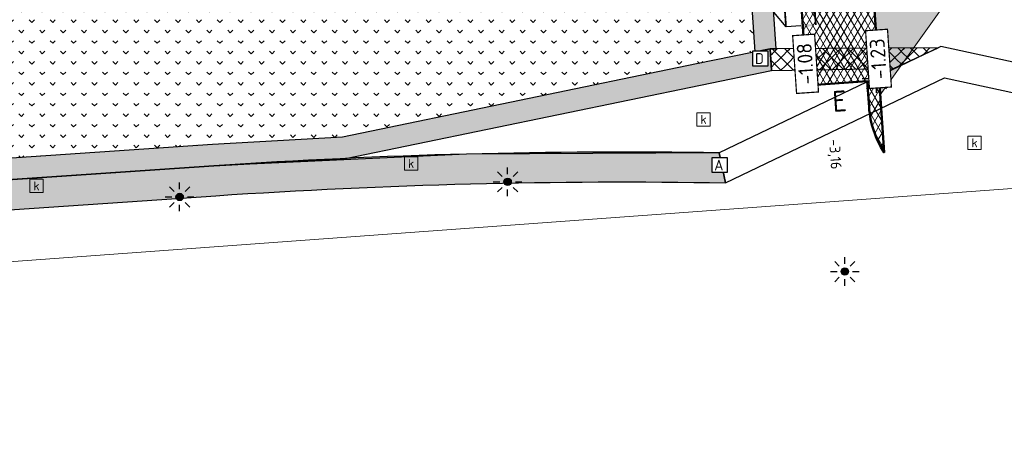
# Model space of a CAD drawing. Header units: metres. Extents: x 240159 to 241664, y 578380 to 583939.
# Tile 50 of 71: x 240701 to 240784, y 583537 to 583572. Entities that reach past the tile are written whole.
import ezdxf
from ezdxf import colors
from ezdxf.entities.mleader import LeaderData, LeaderLine
from ezdxf.enums import TextEntityAlignment as Align
from ezdxf.math import Vec2, Vec3

# ---------------------------------------------------------------- set-up
doc = ezdxf.new("R2010")
doc.units = ezdxf.units.M
doc.set_wipeout_variables(frame=1)
for name, color, linetype, lineweight in [('08 DO Civiel - nieuwe persleiding 160', 96, 'NPERS', 30), ('N-AL-HOOGTELABEL-S', 7, 'Continuous', 13), ('N-GV-GR-BOLLEN-A', 92, 'Continuous', 9), ('N-WE-IE-MEUBILAIR_WEGMEUBILAIR_LICHTMAST_MET_PASTEGEL-S', 7, 'Continuous', 25), ('N-WE-KL-TRACE_WENSTRACE-A', 7, 'Continuous', 25), ('N-WE-RI-BOB-T', 7, 'Continuous', 13), ('N-WE-RI-MATERIAAL_DIAMETER_LENGTE-T', 7, 'Continuous', 13), ('N-WE-RI-STROOMRICHTING-S', 7, 'Continuous', 13), ('N-WE-VH-KANTVERHARDING-GD', 4, 'Continuous', 50), ('N-WE-VH-VERHARDING_ASFALT_DEKLAAG-A', 252, 'Continuous', 18), ('V-WE-VH-VERHARDING_ASFALT_TRAPSGEWIJSFREZEN-G', 90, 'VH-TRAPSGEWIJSFREZEN_A', 18), ('X-XX-AL-HOOGTE-T35', 50, 'Continuous', 35), ('X-XX-AL-VERWIJZING-T25', 7, 'Continuous', 25), ('X-XX-WE-KG-WERKGRENS-G', 10, 'XX-WERKGRENS_CIRCEL', 20)]:
    doc.layers.add(name, color=color, linetype=linetype, lineweight=lineweight)
for name, color, linetype, lineweight, true_color in [('N-WE-RI-HWA_KOLK-S', 150, 'Continuous', 25, 0x007fff), ('N-WE-RI-HWA_TRANSPORTLEIDING_BETON_500-G', 150, 'Continuous', 20, 0x007fff), ('N-WE-RI-VWA_LEIDINGINFO-S', 20, 'Continuous', 13, 0xff3f00), ('N-WE-RI-VWA_TRANSPORTLEIDING_BETON_500-G', 20, 'Continuous', 20, 0xff3f00), ('X-XX-AL-VERWIJZING-NUTS_A-T18', 7, 'Continuous', 25, 0xfe0101), ('X-XX-AL-VERWIJZING-NUTS_D-T18', 7, 'Continuous', 25, 0xfe01fe)]:
    doc.layers.add(name, color=color, linetype=linetype, lineweight=lineweight, true_color=true_color)
doc.layers.add('X-XX-AL-HULPLIJN-G', color=6, linetype='Continuous', lineweight=18, plot=False)
doc.styles.add('NLCS-ISO', font='NLCS-ISO.ttf')
doc.styles.add('NLCS-ISO-ANNOTATIEF-T25', font='NLCS-ISO.ttf', dxfattribs={"height": 2.5})
doc.styles.add('NLCS-ISO-M1000-T25', font='NLCS-ISO.ttf', dxfattribs={"height": 2.5})
doc.styles.add('NLCS-ISO-M200-T35', font='NLCS-ISO.ttf', dxfattribs={"height": 0.7000000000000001})
doc.styles.add('Style-STANDARD', font='simplex.shx')
doc.linetypes.add('NPERS', pattern='A,0.5,-0.5,["+",Style-STANDARD,S=0.5,R=0,X=-0.1,Y=-0.2],-0.8', length=1.8)
doc.linetypes.add('VH-TRAPSGEWIJSFREZEN_A', pattern='A,5,-1.5,[182,NLCS.SHX,S=10,R=0,X=0,Y=0],-1.5', length=8)
doc.linetypes.add('XX-WERKGRENS_CIRCEL', pattern='A,10,-2.5,[69,NLCS.SHX,S=1,R=0,X=0,Y=0],-2.5', length=15)
pattern_1 = [(45, (0, 0), (-0.5303300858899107, 0.5303300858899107), [0.5]), (135, (0, 0), (-0.5303300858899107, -0.5303300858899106), [0.5])]
pattern_2 = [(45, (0, 0), (-0.8749916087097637, 0.8749916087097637), [0.3, -0.937425]), (135, (0, 0), (-0.8749916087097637, -0.8749916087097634), [0.3, -0.937425])]

# ---------------------------------------------------------------- blocks, each defined once
blk = doc.blocks.new('SAL-HOOGTELABEL_AANLEG-SO')
blk.add_wipeout([(-4.842599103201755, 1.7988380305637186), (4.851150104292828, 1.7988380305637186), (4.851150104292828, -1.8868584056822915), (-4.842599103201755, -1.8868584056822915)])
at = {"const_width": 0.2}
blk.add_lwpolyline([(-4.842599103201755, 1.798838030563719), (4.851150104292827, 1.798838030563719), (4.851150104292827, -1.886858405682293), (-4.842599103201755, -1.886858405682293)], close=True, dxfattribs=at)
at = {"style": 'NLCS-ISO'}
blk.add_attdef('HOOGTE', text='', height=2, dxfattribs=at).set_placement((0, 0), align=Align.MIDDLE_CENTER)
blk = doc.blocks.new('*U86')
at = {"color": 0}
blk.add_line((-0.08520447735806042, 1.257115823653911), (0.08520447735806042, -1.25711582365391), dxfattribs=at)
at = {"layer": 'N-WE-RI-STROOMRICHTING-S', "color": 0}
blk.add_solid([(0.08520447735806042, -1.25711582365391), (-0.7137623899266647, 1.214513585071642), (0.5433534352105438, 1.299718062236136)], dxfattribs=at)
at = {"layer": 'N-WE-RI-BOB-T', "color": 0, "style": 'NLCS-ISO'}
for tag, height, p in [('BOB_LINKS', 1.799999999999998, (-1.188555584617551, 41.60884573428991)), ('BOB_RECHTS', 1.799999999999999, (4.419160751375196, -41.12799109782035))]:
    blk.add_attdef(tag, text='', height=height, rotation=273.8774486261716, dxfattribs=at).set_placement(p, align=Align.MIDDLE_CENTER)
at = {"layer": 'N-WE-RI-MATERIAAL_DIAMETER_LENGTE-T', "color": 0, "style": 'NLCS-ISO'}
blk.add_attdef('RIOOLINFO_001', (0.2124905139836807, 11.83145168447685), '', height=1.799999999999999, rotation=273.8774486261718, dxfattribs=at)
blk = doc.blocks.new('N-SIE-WEG_LICHTMAST_SPOT-SO')
h = blk.add_hatch(color=256)
edge = h.paths.add_edge_path()
edge.add_arc((0, 0), 0.7698654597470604, 0, 360)
for p, q in [((-2.121320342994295, 2.121320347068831), (-1.148881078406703, 1.148881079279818)), ((-8.731149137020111e-10, 1.624763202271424), (-2.91038304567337e-10, 3.000000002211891)), ((1.148881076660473, 1.148881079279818), (2.121320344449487, 2.121320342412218)), ((-3.000000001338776, 4.656612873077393e-09), (-1.624763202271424, 2.328306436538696e-09)), ((-2.121320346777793, -2.121320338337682), (-1.148881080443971, -1.148881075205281)), ((-3.783497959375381e-09, -2.999999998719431), (-2.91038304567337e-09, -1.624763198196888)), ((1.148881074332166, -1.148881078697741), (2.12132034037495, -2.121320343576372)), ((1.624763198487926, -1.746229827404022e-09), (2.99999999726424, -1.164153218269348e-09))]:
    blk.add_line(p, q)
blk.add_circle((0, 0), 0.7698654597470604)
at = {"style": 'NLCS-ISO'}
blk.add_attdef('TYPE', text='', height=1.8, dxfattribs=at).set_placement((-2.91038304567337e-10, 3.000000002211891), align=Align.BOTTOM_CENTER)
blk = doc.blocks.new('N_lichtmast')
blk.add_blockref('N-SIE-WEG_LICHTMAST_SPOT-SO', (0, 0))
blk = doc.blocks.new('SRI-KOLK-SO')
at = {"color": 0, "linetype": 'ByBlock', "lineweight": 18}
blk.add_lwpolyline([(-1.125, -1.125), (1.125, -1.125), (1.125, 1.125), (-1.125, 1.125)], close=True, dxfattribs=at)
at = {"color": 0, "linetype": 'ByBlock', "lineweight": 18, "style": 'NLCS-ISO'}
blk.add_text('k', height=1.5, dxfattribs=at).set_placement((0, 0), align=Align.MIDDLE_CENTER)

msp = doc.modelspace()

# ---------------------------------------------------------------- hatches: boundary and pattern name
at = {"layer": 'N-GV-GR-BOLLEN-A'}
h = msp.add_hatch(dxfattribs=at)
h.set_pattern_fill('AGR-BOLLEN', color=256, scale=0.5, pattern_type=2)
h.set_pattern_definition(pattern_2)
h.paths.add_polyline_path([(240686.4738021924, 583735.5027480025), (240748.7250682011, 583739.7220478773, -0.460694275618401), (240763.6597089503, 583724.4750147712), (240761.2509854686, 583697.2903260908, 0.0669485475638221), (240762.1141369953, 583678.2587061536), (240765.8931251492, 583657.3753962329, -0.02784345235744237), (240768.6800483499, 583634.8960301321), (240773.4036751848, 583565.2039581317), (240779.9407531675, 583574.4024377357), (240778.5727305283, 583636.4877606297), (240794.9463711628, 583725.7893957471), (240796.5913103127, 583769.5615053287), (240796.7640477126, 583773.0565428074), (240793.2754688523, 583772.7827861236, -0.08418812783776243), (240757.1878100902, 583776.1784719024), (240741.3344086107, 583780.4263780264, 0.228323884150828), (240682.7118125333, 583765.2917002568, -0.000853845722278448), (240659.2292994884, 583745.64365328, -0.2200703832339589), (240596.2271510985, 583728.709437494), (240513.1545027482, 583743.5636042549, 0.5940481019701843), (240482.4603060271, 583699.4454581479), (240488.7676443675, 583688.3003269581), (240507.6896593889, 583654.8649333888, -0.1738144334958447), (240514.4771739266, 583598.583750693, -0.1185221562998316), (240502.532813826, 583574.0407626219), (240526.3765645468, 583548.3703444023), (240523.7122447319, 583587.6795394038, -0.05767841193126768), (240524.3248115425, 583600.5512942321), (240529.0221998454, 583629.1526581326, 0.1226499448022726), (240527.1005093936, 583652.7382912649), (240518.0823768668, 583679.4690425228, -0.4918730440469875), (240530.4362631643, 583697.9650339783), (240589.6787072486, 583701.9804002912, 0.2674744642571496), (240599.6652820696, 583708.6725790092, -0.26747446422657), (240611.3107563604, 583716.4764153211), (240665.6922921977, 583720.1623163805, 0.2920074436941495), (240674.3166188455, 583726.5285955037, -0.2920074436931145)])
h = msp.add_hatch(dxfattribs=at)
h.set_pattern_fill('AGR-BOLLEN', color=256, scale=0.5, pattern_type=2)
h.set_pattern_definition(pattern_2)
h.paths.add_polyline_path([(240693.8185504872, 583563.9166502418), (240691.1147538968, 583563.7333908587), (240691.4156779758, 583559.2935772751), (240717.4471687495, 583561.0579536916), (240728.3525932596, 583561.6797472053), (240758.0160296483, 583567.7991801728), (240762.8960464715, 583568.8059056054), (240760.762989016, 583600.2768915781), (240759.9107215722, 583601.0209616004), (240693.853848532, 583596.5437232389), (240689.2499214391, 583591.2470032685), (240689.4444561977, 583588.3768505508), (240692.1482527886, 583588.5601099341)])
at = {"layer": 'N-WE-KL-TRACE_WENSTRACE-A', "transparency": 33554559}
h = msp.add_hatch(dxfattribs=at)
h.set_pattern_fill('AKL-TRACE', color=256, scale=0.5, pattern_type=2)
h.set_pattern_definition(pattern_1)
h.paths.add_polyline_path([(240759.632365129, 583643.5760497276), (240757.8445111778, 583643.3359169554), (240762.8960464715, 583568.8059056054), (240764.1810615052, 583569.0709984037), (240764.181695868, 583569.0616390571), (240764.6826352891, 583569.0647040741)])
h = msp.add_hatch(dxfattribs=at)
h.set_pattern_fill('AKL-TRACE', color=256, scale=0.5, pattern_type=2)
h.set_pattern_definition(pattern_1)
h.paths.add_polyline_path([(240717.5592650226, 583559.2614216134), (240728.5869170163, 583559.8901841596), (240764.3039141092, 583567.2584393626), (240764.1810615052, 583569.0709984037), (240758.0160296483, 583567.7991801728), (240728.3525932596, 583561.6797472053), (240717.4471687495, 583561.0579536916), (240681.6979736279, 583558.6349254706), (240679.9020939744, 583558.5132033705), (240609.7430706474, 583553.757927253), (240607.9471909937, 583553.6362051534), (240534.8149806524, 583548.6794107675), (240534.9367027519, 583546.8835311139)])
h = msp.add_hatch(dxfattribs=at)
h.set_pattern_fill('AKL-TRACE', color=256, scale=0.5, pattern_type=2)
h.set_pattern_definition(pattern_1)
h.paths.add_polyline_path([(240774.5197139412, 583567.4311246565), (240778.2522199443, 583569.1477300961), (240764.181695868, 583569.0616390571), (240764.3039141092, 583567.2584393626)])
h = msp.add_hatch(dxfattribs=at)
h.set_pattern_fill('AKL-TRACE', color=256, scale=0.5, pattern_type=2)
h.set_pattern_definition(pattern_1)
edge = h.paths.add_edge_path()
edge.add_line((240534.5701861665, 583544.3529533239), (240717.7400883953, 583556.7679417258))
edge.add_arc((240751.8138233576, 583054.0463522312), 503.8750003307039, 89.01822143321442, 93.87749384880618, ccw=False)
edge.add_line((240760.4474342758, 583557.8473811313), (240759.9198628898, 583560.3564677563))
edge.add_arc((240751.8138233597, 583054.0463521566), 506.3750004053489, 89.08277128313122, 93.87749384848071)
edge.add_line((240717.5710299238, 583559.2622190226), (240530.269449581, 583546.5671915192))
at = {"layer": 'N-WE-VH-VERHARDING_ASFALT_DEKLAAG-A'}
h = msp.add_hatch(dxfattribs=at)
h.set_pattern_fill('AVH-ASFALT', color=256, scale=0.5, pattern_type=2)
h.set_pattern_definition([(59.99999999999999, (0, 0), (-0.4330127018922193, 0.2500000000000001), []), (120, (0, 0), (-0.4330127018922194, -0.2499999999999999), [])])
edge = h.paths.add_edge_path()
edge.add_line((240767.2555367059, 583566.0034579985), (240762.6139659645, 583634.4848799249))
edge.add_arc((240565.6059679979, 583621.1319656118), 197.4599999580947, 3.877493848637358, 10.25709480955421)
edge.add_line((240759.9102917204, 583656.2927586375), (240756.1313035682, 583677.1760685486))
edge.add_arc((240832.4321101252, 583690.9832593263), 77.53999998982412, 174.936480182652, 190.2570948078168, ccw=False)
edge.add_line((240755.1947128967, 583697.8269474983), (240757.6034363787, 583725.0116361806))
edge.add_arc((240749.6745005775, 583725.7141865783), 7.960000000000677, 354.9364801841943, 453.877493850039)
edge.add_line((240749.136218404, 583733.6559654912), (240686.8849523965, 583729.436665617))
edge.add_arc((240687.4232345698, 583721.4948867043), 7.959999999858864, 93.87749384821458, 186.2871173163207)
edge.add_line((240679.5111091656, 583720.6231805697), (240682.9002776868, 583689.8610632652))
edge.add_arc((240481.5784334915, 583667.68074159), 202.540000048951, -2.56616306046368, 6.287117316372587, ccw=False)
edge.add_arc((240881.1773076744, 583649.7715327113), 197.4599999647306, 177.433836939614, 187.6031955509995)
edge.add_line((240685.453343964, 583623.6452697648), (240687.833555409, 583605.8140009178))
edge.add_arc((240487.0742542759, 583579.0155946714), 202.5399999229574, 3.8774938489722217, 7.60319555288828, ccw=False)
edge.add_line((240689.1506236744, 583592.7120357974), (240691.1898158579, 583562.6259317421))
edge.add_line((240691.1898158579, 583562.6259317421), (240686.1214443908, 583562.2824049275))
edge.add_line((240686.1214443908, 583562.2824049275), (240684.0822522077, 583592.3685089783))
edge.add_arc((240487.0742543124, 583579.0155946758), 197.4599998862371, 3.877493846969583, 7.603195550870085)
edge.add_line((240682.7982179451, 583605.1418576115), (240680.4180064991, 583622.973126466))
edge.add_arc((240881.1773076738, 583649.7715327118), 202.5399999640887, 177.433836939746, 187.6031955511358, ccw=False)
edge.add_arc((240481.5784334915, 583667.6807415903), 197.4600000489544, 357.4338369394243, 366.2871173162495)
edge.add_line((240677.8508308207, 583689.3047482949), (240675.6784368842, 583709.022692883))
edge.add_arc((240669.754282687, 583708.3700083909), 5.959999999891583, 6.287117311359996, 93.87749385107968)
edge.add_line((240669.3512472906, 583714.3163654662), (240611.7219065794, 583710.4103329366))
edge.add_arc((240612.260188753, 583702.4685540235), 7.960000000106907, 93.87749384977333, 187.1466581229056)
edge.add_line((240604.3620303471, 583701.4782541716), (240610.2618082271, 583654.4244449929))
edge.add_arc((240357.2032254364, 583622.6950386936), 255.0399998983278, 3.8774938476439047, 7.146658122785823, ccw=False)
edge.add_line((240611.659418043, 583639.9417077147), (240617.2422023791, 583557.5736838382))
edge.add_line((240617.2422023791, 583557.5736838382), (240612.1738245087, 583557.2302514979))
edge.add_line((240612.1738245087, 583557.2302514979), (240606.5910465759, 583639.5981809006))
edge.add_arc((240357.2032254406, 583622.6950386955), 249.9599998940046, 3.877493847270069, 7.146658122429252)
edge.add_line((240605.2212749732, 583653.7924445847), (240600.5572141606, 583690.9907649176))
edge.add_arc((240594.6435176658, 583690.2492841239), 5.959999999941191, 7.146658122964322, 93.87749384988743)
edge.add_line((240594.2404822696, 583696.1956411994), (240530.8474133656, 583691.8989515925))
edge.add_arc((240531.385695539, 583683.9571726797), 7.959999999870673, 93.87749384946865, 198.6428112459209)
edge.add_line((240523.8433581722, 583681.4126202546), (240532.861490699, 583654.6818689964))
edge.add_arc((240480.7094494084, 583637.0873758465), 55.03999999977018, -9.326794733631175, 18.6428112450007, ccw=False)
edge.add_line((240535.0218224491, 583628.1673010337), (240530.3244341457, 583599.5659371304))
edge.add_arc((240579.6239646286, 583591.469154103), 49.96000001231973, 170.6732052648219, 183.8774938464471)
edge.add_line((240529.7783271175, 583588.0906896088), (240532.3191744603, 583550.6031991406))
edge.add_line((240532.3191744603, 583550.6031991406), (240527.2507360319, 583550.2596677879))
edge.add_arc((240521.3113999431, 583549.8432378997), 5.953916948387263, -29.812406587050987, 4.0106658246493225, ccw=False)
edge.add_line((240526.4773625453, 583546.883177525), (240523.7122447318, 583587.6795394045))
edge.add_arc((240579.6239646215, 583591.4691541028), 56.04000000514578, 170.6732052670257, 183.8774938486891, ccw=False)
edge.add_line((240524.3248115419, 583600.5512942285), (240529.0221998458, 583629.1526581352))
edge.add_arc((240480.7094494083, 583637.0873758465), 48.95999999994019, 350.6732052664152, 378.6428112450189)
edge.add_line((240527.1005093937, 583652.7382912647), (240518.0823768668, 583679.4690425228))
edge.add_arc((240531.3856955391, 583683.9571726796), 14.03999999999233, 93.87749384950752, 198.6428112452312, ccw=False)
edge.add_line((240530.4362631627, 583697.9650339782), (240589.6787072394, 583701.9804002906))
edge.add_arc((240588.8645216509, 583713.9928397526), 12.04000000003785, 273.8774937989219, 333.7759703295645)
edge.add_arc((240612.2601887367, 583702.4685540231), 14.03999999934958, 93.87749378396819, 153.7759703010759, ccw=False)
edge.add_line((240611.3107563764, 583716.4764153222), (240665.6922921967, 583720.1623163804))
edge.add_arc((240665.0187632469, 583730.0995171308), 9.959999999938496, 273.8774938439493, 338.9902833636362)
edge.add_arc((240687.4232345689, 583721.4948867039), 14.03999999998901, 93.87749384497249, 158.9902833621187, ccw=False)
edge.add_line((240686.4738021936, 583735.5027480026), (240748.7250682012, 583739.7220478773))
edge.add_arc((240749.6745005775, 583725.7141865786), 14.03999999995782, -5.063519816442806, 93.87749384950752, ccw=False)
edge.add_line((240763.6597089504, 583724.4750147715), (240761.2509854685, 583697.2903260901))
edge.add_arc((240832.4321101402, 583690.983259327), 71.46000000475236, 174.9364801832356, 190.2570948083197)
edge.add_line((240762.1141369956, 583678.2587061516), (240765.8931251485, 583657.3753962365))
edge.add_arc((240565.6059680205, 583621.1319656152), 203.5399999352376, 3.877493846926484, 10.25709480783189, ccw=False)
edge.add_line((240768.6800483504, 583634.8960301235), (240773.7296834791, 583560.3940537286))
edge.add_arc((240780.4125465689, 583564.7185121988), 7.96000000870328, 183.8774938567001, 212.9067714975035, ccw=False)
edge.add_line((240772.4707676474, 583564.1802300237), (240772.323908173, 583566.346984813))
edge.add_line((240772.323908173, 583566.346984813), (240767.2555367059, 583566.0034579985))

# ---------------------------------------------------------------- linework, layer by layer
at = {"layer": '08 DO Civiel - nieuwe persleiding 160', "ltscale": 2, "flags": 128}
msp.add_lwpolyline([(240800.1364064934, 583564.5786911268), (240778.4941369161, 583569.258989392), (240759.9198628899, 583560.3564677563), (240738.7339983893, 583560.2523963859), (240717.5710299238, 583559.2622190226), (240535.5664805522, 583546.9330920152)], dxfattribs=at)
at = {"layer": 'N-WE-KL-TRACE_WENSTRACE-A', "transparency": 33554559}
for points in [[(240759.632365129, 583643.5760497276), (240757.8445111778, 583643.3359169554), (240762.8960464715, 583568.8059056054), (240764.1810615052, 583569.0709984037), (240764.181695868, 583569.0616390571), (240764.6826352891, 583569.0647040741)], [(240717.5592650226, 583559.2614216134), (240728.5869170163, 583559.8901841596), (240764.3039141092, 583567.2584393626), (240764.1810615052, 583569.0709984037), (240758.0160296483, 583567.7991801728), (240728.3525932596, 583561.6797472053), (240717.4471687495, 583561.0579536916), (240681.6979736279, 583558.6349254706), (240679.9020939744, 583558.5132033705), (240609.7430706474, 583553.757927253), (240607.9471909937, 583553.6362051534), (240534.8149806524, 583548.6794107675), (240534.9367027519, 583546.8835311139)], [(240774.5197139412, 583567.4311246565), (240778.2522199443, 583569.1477300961), (240764.181695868, 583569.0616390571), (240764.3039141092, 583567.2584393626)]]:
    msp.add_lwpolyline(points, close=True, dxfattribs=at)
msp.add_lwpolyline([(240800.1364064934, 583564.5786911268), (240778.4941369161, 583569.258989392), (240759.9198628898, 583560.3564677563), (240760.4474342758, 583557.8473811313), (240778.780944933, 583566.639174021), (240800.1364064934, 583562.0209000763)], dxfattribs=at)
msp.add_lwpolyline([(240534.5701861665, 583544.3529533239), (240717.7400883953, 583556.7679417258, -0.02120575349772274), (240760.4474342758, 583557.8473811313), (240759.9198628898, 583560.3564677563, 0.02092397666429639), (240717.5710299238, 583559.2622190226), (240530.269449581, 583546.5671915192)], format="xyb", close=True, dxfattribs=at)
at = {"layer": 'N-WE-RI-HWA_TRANSPORTLEIDING_BETON_500-G', "const_width": 0.15, "flags": 128}
msp.add_lwpolyline([(240765.5106473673, 583570.8966636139), (240760.4297216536, 583645.8602991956), (240753.3628348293, 583687.1120619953), (240761.5047156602, 583735.0841020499)], dxfattribs=at)
at = {"layer": 'N-WE-RI-VWA_TRANSPORTLEIDING_BETON_500-G', "const_width": 0.15, "flags": 128}
msp.add_lwpolyline([(240768.004924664, 583571.0657220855), (240762.900581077, 583646.3748633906), (240756.8641813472, 583686.9677845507), (240763.0679659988, 583737.1257954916)], dxfattribs=at)
at = {"layer": 'N-WE-VH-KANTVERHARDING-GD', "ltscale": 0.1}
msp.add_lwpolyline([(240686.4738021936, 583735.5027480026), (240748.7250682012, 583739.7220478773, -0.4606942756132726), (240763.6597089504, 583724.4750147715), (240761.2509854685, 583697.2903260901, 0.06694854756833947), (240762.1141369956, 583678.2587061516), (240765.8931251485, 583657.3753962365, -0.02784345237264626), (240768.6800483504, 583634.8960301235), (240773.7296834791, 583560.3940537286, -0.127345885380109), (240772.4707676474, 583564.1802300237), (240772.323908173, 583566.346984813), (240767.2555367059, 583566.0034579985), (240762.6139659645, 583634.4848799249, 0.02784345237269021), (240759.9102917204, 583656.2927586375), (240756.1313035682, 583677.1760685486, -0.06694854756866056), (240755.1947128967, 583697.8269474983), (240757.6034363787, 583725.0116361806, 0.4606942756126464), (240749.136218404, 583733.6559654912), (240686.8849523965, 583729.436665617, 0.4265857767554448)], format="xyb", dxfattribs=at)
at = {"layer": 'V-WE-VH-VERHARDING_ASFALT_TRAPSGEWIJSFREZEN-G', "flags": 128}
msp.add_lwpolyline([(240767.2555367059, 583566.0034579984), (240772.323908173, 583566.346984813)], dxfattribs=at)
at = {"layer": 'X-XX-AL-HULPLIJN-G', "ltscale": 0.1}
msp.add_lwpolyline([(240526.3765645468, 583548.3703444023), (240502.532813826, 583574.0407626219, 0.1185221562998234), (240514.4771739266, 583598.583750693, 0.1738144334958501), (240507.6896593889, 583654.8649333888), (240488.7676443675, 583688.3003269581), (240482.4603060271, 583699.4454581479, -0.5940481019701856), (240513.1545027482, 583743.5636042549), (240596.2271510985, 583728.709437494, 0.2200703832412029), (240659.22929949, 583745.6436532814, 0.0008538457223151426), (240682.7118125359, 583765.291700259, -0.2283238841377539), (240741.3344086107, 583780.4263780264), (240757.1878100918, 583776.1784719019, 0.08418812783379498), (240793.2754688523, 583772.7827861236), (240796.7640477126, 583773.0565428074), (240796.5913103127, 583769.5615053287), (240794.9463711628, 583725.7893957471), (240778.5727305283, 583636.4877606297), (240779.9407531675, 583574.4024377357), (240773.4036751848, 583565.2039581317)], format="xyb", dxfattribs=at)
at = {"layer": 'X-XX-WE-KG-WERKGRENS-G', "flags": 128}
msp.add_lwpolyline([(240187.7619167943, 583784.7322176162), (240159.4037060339, 583757.6980528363), (240169.0279630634, 583742.3554763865), (240265.7015103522, 583784.8571620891), (240393.6068564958, 583784.9821065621), (240387.1148794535, 583763.7451062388), (240401.2405534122, 583754.746019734), (240418.9474707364, 583769.3473872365), (240428.104497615, 583727.1174976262), (240466.4198241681, 583693.5468216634), (240507.3932938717, 583537.1314007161), (240800.1364064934, 583558.5056168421), (240818.5870770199, 583786.439200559), (240856.2375741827, 583841.5570424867), (240925.3221556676, 583832.9264168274), (240937.9190752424, 583879.7134552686), (241166.2368113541, 583879.7134552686), (241166.2368113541, 583939.0341024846), (240701.9901010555, 583939.0341024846), (240693.6832376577, 583887.816189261), (240643.7827454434, 583887.816189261), (240514.588758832, 583853.2786278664), (240512.63, 583866.9057142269), (240506.3670173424, 583870.1120506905), (240500.1040346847, 583934.6855082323), (240187.5669660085, 583934.6855082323)], close=True, dxfattribs=at)

# ---------------------------------------------------------------- block references
at = {"layer": 'N-WE-IE-MEUBILAIR_WEGMEUBILAIR_LICHTMAST_MET_PASTEGEL-S', "xscale": 0.4, "yscale": 0.4, "zscale": 0.4}
for p in [(240773.0947467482, 583566.5713448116), (240742.1836051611, 583557.9289214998), (240714.7011501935, 583556.6621963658), (240770.4364957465, 583550.4202025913)]:
    msp.add_blockref('N_lichtmast', p, dxfattribs=at)
at = {"layer": 'N-WE-RI-HWA_KOLK-S', "xscale": 0.5, "yscale": 0.5, "zscale": 0.5}
for p in [(240758.6024891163, 583563.1562882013), (240781.3148790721, 583561.1999414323), (240734.094240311, 583559.467705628), (240702.7052838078, 583557.5896471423)]:
    msp.add_blockref('SRI-KOLK-SO', p, dxfattribs=at)

# ---------------------------------------------------------------- texts
at = {"layer": 'X-XX-AL-HOOGTE-T35', "style": 'NLCS-ISO-M200-T35'}
msp.add_text('E', height=1.75, rotation=3.877493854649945, dxfattribs=at).set_placement((240770.0901657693, 583563.286745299), align=Align.BOTTOM_CENTER)

# ---------------------------------------------------------------- next in the draw order: block references
at = {"layer": 'N-AL-HOOGTELABEL-S'}
ref = msp.add_blockref('SAL-HOOGTELABEL_AANLEG-SO', (240767.1276706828, 583567.8110997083), dxfattribs=dict(at, xscale=-0.5, yscale=0.5, zscale=0.5, rotation=93.87749386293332))
ref.add_attrib('HOOGTE', '-1.08', dxfattribs={"layer": '0', "height": 1.25, "rotation": 93.87749386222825, "style": 'NLCS-ISO-M1000-T25'}).set_placement((240767.1276706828, 583567.8110997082), align=Align.MIDDLE_CENTER)
ref = msp.add_blockref('SAL-HOOGTELABEL_AANLEG-SO', (240773.237951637, 583568.2209603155), dxfattribs=dict(at, xscale=0.4999999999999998, yscale=0.4999999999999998, zscale=0.4999999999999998, rotation=93.8774938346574))
ref.add_attrib('HOOGTE', '-1.23', dxfattribs={"layer": '0', "height": 1.25, "rotation": 93.87749383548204, "style": 'NLCS-ISO-M1000-T25'}).set_placement((240773.237951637, 583568.2209603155), align=Align.MIDDLE_CENTER)

# ---------------------------------------------------------------- next in the draw order: texts
at = {"layer": 'X-XX-AL-VERWIJZING-NUTS_A-T18', "insert": (240759.4959467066, 583559.7801180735), "char_height": 0.9, "width": 0.9, "attachment_point": 1, "style": 'NLCS-ISO-ANNOTATIEF-T25', "bg_fill": 19, "box_fill_scale": 1.2, "bg_fill_color": 256, "bg_fill_transparency": 0}
msp.add_mtext('A', dxfattribs=at)
at = {"layer": 'X-XX-AL-VERWIJZING-NUTS_D-T18', "insert": (240762.9123981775, 583568.7034759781), "char_height": 0.9, "width": 0.9, "attachment_point": 1, "style": 'NLCS-ISO-ANNOTATIEF-T25', "bg_fill": 19, "box_fill_scale": 1.2, "bg_fill_color": 256, "bg_fill_transparency": 0}
msp.add_mtext('D', dxfattribs=at)

# ---------------------------------------------------------------- next in the draw order: leaders
at = {"layer": 'X-XX-AL-VERWIJZING-T25'}
ml = msp.add_multileader_mtext('Standard', dxfattribs=at)
ml.set_content('riool aansluiten op bestaande uitleggers', color=256, style='NLCS-ISO-ANNOTATIEF-T25')
ml.set_leader_properties(color=256, linetype='ByLayer', lineweight=-1)
ml.build(insert=Vec2(0, 0))
ml.multileader.update_dxf_attribs({"text_left_attachment_type": 5, "text_right_attachment_type": 5, "dogleg_length": 2.5, "arrow_head_size": 1.25, "scale": 0.5})
ctx = ml.context
ctx.base_point, ctx.scale, ctx.char_height, ctx.arrow_head_size, ctx.landing_gap_size, ctx.plane_origin = Vec3(240738.60143279, 583580.4250023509), 0.5, 1.25, 1.25, 0.45, Vec3(240810.7215141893, 583562.1772477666)
ctx.left_attachment, ctx.right_attachment = 5, 5
notes = []
notes.append((ctx, [(1, (1, 1, 0), (240757.6503776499, 583580.4250023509), (-1, 0), 2.27394485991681, [(1, [(240768.004924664, 583571.0657220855), (240765.5106473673, 583570.8966636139)], 0, [])])]))
ctx.mtext.insert, ctx.mtext.width, ctx.mtext.flow_direction = Vec3(240739.05143279, 583584.1333356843), 17.18655856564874, 5
ctx.mtext.has_bg_fill, ctx.mtext.bg_color, ctx.mtext.bg_scale_factor, ctx.mtext.bg_transparency, ctx.mtext.use_window_bg_color = 1, -1027028792, 1.5, 0, 1
for ctx, leaders in notes:
    for number, flags, end, landing, length, lines in leaders:
        leader = LeaderData()
        leader.index, (leader.has_last_leader_line, leader.has_dogleg_vector, leader.attachment_direction) = number, flags
        leader.last_leader_point, leader.dogleg_vector, leader.dogleg_length = Vec3(end), Vec3(landing), length
        for number, points, colour, breaks in lines:
            line = LeaderLine()
            line.index, line.vertices, line.color, line.breaks = number, Vec3.list(points), colors.encode_raw_color(colour), breaks
            leader.lines.append(line)
        ctx.leaders.append(leader)

# ---------------------------------------------------------------- next in the draw order: block references
at = {"layer": 'N-WE-RI-VWA_LEIDINGINFO-S'}
ref = msp.add_blockref('*U86', (240767.3491068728, 583580.7419011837, -1.824887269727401), dxfattribs=dict(at, xscale=0.5, yscale=0.5, zscale=0.5))
ref.add_attrib('RIOOLINFO_001', '49m PVC %%C 250', (240767.5618577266, 583585.0862322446, -1.824887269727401), dxfattribs={"layer": 'N-WE-RI-MATERIAAL_DIAMETER_LENGTE-T', "color": 0, "height": 0.8999999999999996, "rotation": 273.8774486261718, "style": 'NLCS-ISO'})
ref.add_attrib('BOB_LINKS_001', '-3,01', (240766.3058841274, 583602.8464412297, -1.824887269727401), dxfattribs={"layer": 'N-WE-RI-BOB-T', "color": 0, "height": 0.8999999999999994, "rotation": 273.8774486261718, "style": 'NLCS-ISO'})
ref.add_attrib('BOB_RECHTS_001', '-3,16', (240769.1097422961, 583561.4780228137, -1.824887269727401), dxfattribs={"layer": 'N-WE-RI-BOB-T', "color": 0, "height": 0.8999999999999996, "rotation": 273.8774486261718, "style": 'NLCS-ISO'})

doc.saveas('drawing.dxf')
